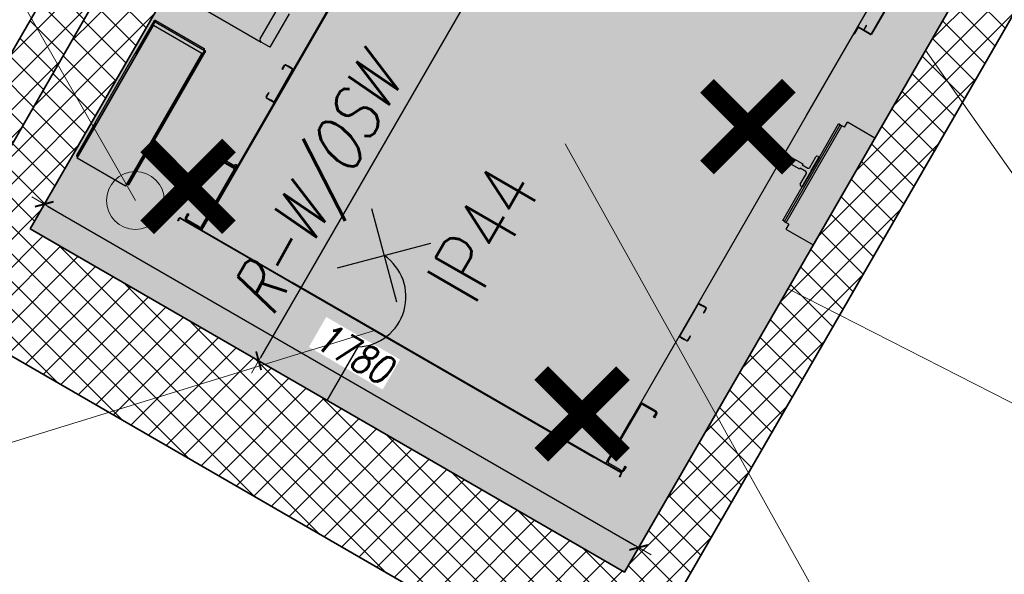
# Model space of a CAD drawing. Header units: millimetres. Extents: x 558 to 24967, y -5755 to 3551.
# Tile 5 of 36: x 23196 to 23451, y 2613 to 2757. Entities that reach past the tile are written whole.
import ezdxf

# ---------------------------------------------------------------- set-up
doc = ezdxf.new("R2010")
doc.units = ezdxf.units.MM
doc.layers.get('0').update_dxf_attribs({"color": 252})
doc.layers.get('Defpoints').update_dxf_attribs({"color": 252})
doc.layers.add('FBThlon- Ośw. podstawowe', color=5, linetype='Continuous')
doc.layers.add('K_Dzwig', color=252, linetype='Continuous')
for name, color, linetype, lineweight in [('K_Grube', 252, 'Continuous', 35), ('K_Kreskowanie', 252, 'Continuous', 5), ('K_Opis_zmienny', 252, 'Continuous', 13), ('K_Widokowe', 252, 'Continuous', 13), ('K_Wyburzenia', 252, 'Continuous', 5), ('K_Wymiarowanie', 252, 'Continuous', 13)]:
    doc.layers.add(name, color=color, linetype=linetype, lineweight=lineweight)
doc.styles.add('FBThlon - legenda', font='simplex.shx', dxfattribs={"width": 0.8})
doc.styles.add('ROMANSpochyły', font='romans.shx', dxfattribs={"width": 0.8, "oblique": 15})
doc.styles.add('Zwykły 50', font='romans.shx', dxfattribs={"width": 0.8, "oblique": 10, "height": 7.5})
doc.dimstyles.new('Skala_50', dxfattribs={"dimtxt": 7.5, "dimasz": 1, "dimexe": 1.25, "dimexo": 0.625, "dimgap": 3, "dimtad": 1, "dimdec": 1, "dimlfac": 10, "dimrnd": 0.5, "dimdsep": 46, "dimtxsty": 'Zwykły 50', "dimblk": 'Wymiar', "dimcen": 2.5, "dimse1": 1, "dimse2": 1, "dimazin": 0, "dimtfac": 1, "dimtdec": 1, "dimtix": 1, "dimtmove": 0, "dimatfit": 3, "dimfxl": 1, "dimtfill": 1, "dimarcsym": 0})

# ---------------------------------------------------------------- blocks, each defined once
blk = doc.blocks.new('kabina')
at = {"layer": 'K_Dzwig'}
for p, q in [((17788.31, -7356.88), (17788.31, -7159.85)), ((17909.31, -7252.7), (17909.31, -7172.01)), ((17913.19, -7206.87), (17913.19, -7225.99)), ((17913.31, -7206.87), (17913.31, -7225.99)), ((17909.31, -7226.35), (17909.43, -7226.35)), ((17909.43, -7226.35), (17909.43, -7228.11)), ((17909.55, -7226.23), (17909.55, -7226.11)), ((17913.07, -7226.11), (17909.55, -7226.11)), ((17913.07, -7226.23), (17909.55, -7226.23)), ((17910.99, -7224.73), (17910.99, -7224.83)), ((17910.99, -7224.73), (17911.11, -7224.73)), ((17910.99, -7224.83), (17911.11, -7224.83)), ((17910.99, -7224.83), (17910.99, -7225.99)), ((17911.11, -7225.99), (17910.99, -7225.99)), ((17911.11, -7224.83), (17911.11, -7224.73)), ((17911.11, -7225.99), (17911.11, -7224.83)), ((17913.07, -7226.11), (17913.07, -7226.23)), ((17913.31, -7225.99), (17913.19, -7225.99)), ((17909.43, -7228.11), (17909.31, -7228.11)), ((17909.31, -7228.41), (17909.43, -7228.41)), ((17909.43, -7228.41), (17909.43, -7228.11)), ((17927.57, -7248.91), (17919.36, -7248.91)), ((17919.36, -7250.41), (17919.36, -7248.91)), ((17917.56, -7260.41), (17917.56, -7250.41)), ((17918.06, -7250.41), (17917.56, -7250.41)), ((17918.06, -7279.41), (17918.06, -7250.41)), ((17918.06, -7250.41), (17918.56, -7250.41)), ((17918.56, -7279.41), (17918.56, -7250.41)), ((17919.36, -7250.41), (17918.56, -7250.41)), ((17909.31, -7284.47), (17909.31, -7252.7)), ((17788.01, -7254.61), (17788.01, -7356.88)), ((17916.76, -7263.96), (17916.76, -7260.81)), ((17917.16, -7260.41), (17917.53, -7260.41)), ((17917.53, -7260.41), (17917.53, -7260.38)), ((17917.56, -7260.38), (17917.53, -7260.38)), ((17917.53, -7264.53), (17917.53, -7260.41)), ((17917.53, -7260.41), (17917.56, -7260.41)), ((17917.56, -7260.41), (17917.56, -7269.31)), ((17911.36, -7264.06), (17914.7, -7264.06)), ((17911.36, -7264.53), (17911.36, -7264.06)), ((17911.36, -7265.17), (17911.36, -7264.53)), ((17914.7, -7264.06), (17914.7, -7264.36)), ((17914.7, -7264.36), (17916.36, -7264.36)), ((17917.53, -7265.17), (17917.53, -7264.53)), ((17911.36, -7265.66), (17911.36, -7265.17)), ((17914.7, -7265.66), (17911.36, -7265.66)), ((17914.7, -7265.36), (17914.7, -7265.66)), ((17916.36, -7265.36), (17914.7, -7265.36)), ((17916.76, -7268.91), (17916.76, -7265.76)), ((17917.53, -7269.31), (17917.53, -7265.17)), ((17917.53, -7269.31), (17917.16, -7269.31)), ((17917.53, -7269.38), (17917.53, -7269.31)), ((17917.53, -7269.31), (17917.56, -7269.31)), ((17917.56, -7269.38), (17917.53, -7269.38)), ((17917.56, -7279.41), (17917.56, -7269.31)), ((17918.06, -7279.41), (17917.56, -7279.41)), ((17918.06, -7279.41), (17918.56, -7279.41)), ((17919.36, -7279.41), (17918.31, -7279.41)), ((17919.36, -7279.41), (17919.36, -7280.91)), ((17919.36, -7280.91), (17927.57, -7280.91)), ((17909.31, -7356.88), (17909.31, -7284.47)), ((17779.96, -7306.95), (17779.96, -7296.95)), ((17776.66, -7306.35), (17776.66, -7298.25)), ((17755.76, -7306.95), (17777.26, -7306.95)), ((17779.36, -7306.95), (17777.26, -7306.95)), ((17779.96, -7306.95), (17779.36, -7306.95)), ((17785.51, -7309.09), (17785.63, -7309.09)), ((17785.51, -7310.25), (17785.51, -7309.09)), ((17785.63, -7310.25), (17785.51, -7310.25)), ((17785.51, -7310.25), (17785.51, -7310.35)), ((17785.51, -7310.35), (17785.63, -7310.35)), ((17785.63, -7310.25), (17785.63, -7309.09)), ((17785.63, -7310.35), (17785.63, -7310.25)), ((17785.75, -7308.97), (17785.75, -7308.85)), ((17786.42, -7308.85), (17785.75, -7308.85)), ((17786.42, -7308.97), (17785.75, -7308.97)), ((17786.42, -7308.85), (17786.42, -7308.97)), ((17786.52, -7308.85), (17786.42, -7308.85)), ((17786.42, -7308.97), (17786.52, -7308.97)), ((17786.52, -7308.97), (17786.52, -7308.85)), ((17786.94, -7308.85), (17786.52, -7308.85)), ((17786.94, -7308.97), (17786.52, -7308.97)), ((17787.04, -7308.85), (17786.94, -7308.85)), ((17786.94, -7308.85), (17786.94, -7308.97)), ((17786.94, -7308.97), (17787.04, -7308.97)), ((17787.04, -7308.97), (17787.04, -7308.85)), ((17787.77, -7308.85), (17787.04, -7308.85)), ((17787.77, -7308.97), (17787.04, -7308.97)), ((17787.77, -7308.97), (17787.77, -7308.85)), ((17787.89, -7309.09), (17788.01, -7309.09)), ((17787.89, -7309.45), (17787.89, -7309.09)), ((17788.01, -7309.45), (17787.89, -7309.45)), ((17787.89, -7309.45), (17787.89, -7309.55)), ((17787.89, -7309.55), (17788.01, -7309.55)), ((17787.89, -7309.55), (17787.89, -7318.15)), ((17909.43, -7309.45), (17909.43, -7309.09)), ((17909.43, -7309.55), (17909.43, -7309.45)), ((17909.43, -7318.15), (17909.43, -7309.55)), ((17909.55, -7308.85), (17910.28, -7308.85)), ((17909.55, -7308.97), (17910.28, -7308.97)), ((17910.38, -7308.85), (17910.28, -7308.85)), ((17910.28, -7308.97), (17910.38, -7308.97)), ((17910.8, -7308.85), (17910.38, -7308.85)), ((17910.8, -7308.97), (17910.38, -7308.97)), ((17910.9, -7308.85), (17910.8, -7308.85)), ((17910.8, -7308.97), (17910.9, -7308.97)), ((17911.57, -7308.85), (17910.9, -7308.85)), ((17911.57, -7308.97), (17910.9, -7308.97)), ((17911.69, -7309.09), (17911.69, -7310.25)), ((17911.69, -7310.25), (17911.69, -7310.35)), ((17911.69, -7310.35), (17911.81, -7310.35)), ((17911.81, -7309.09), (17911.81, -7310.25)), ((17911.81, -7310.35), (17911.81, -7310.25)), ((17750.66, -7316.18), (17750.46, -7316.18)), ((17750.46, -7316.18), (17750.46, -7324.78)), ((17750.66, -7316.18), (17750.66, -7324.78)), ((17750.86, -7315.78), (17765.33, -7315.78)), ((17750.86, -7315.78), (17750.86, -7316.18)), ((17750.86, -7316.18), (17765.66, -7316.18)), ((17750.86, -7356.18), (17750.86, -7316.18)), ((17750.96, -7356.88), (17750.96, -7317.18)), ((17765.46, -7317.18), (17750.96, -7317.18)), ((17765.46, -7356.88), (17765.46, -7317.18)), ((17765.66, -7356.18), (17765.66, -7316.18)), ((17765.66, -7316.18), (17765.86, -7316.18)), ((17766.06, -7316.18), (17765.86, -7316.18)), ((17765.86, -7316.18), (17765.86, -7317.18)), ((17765.86, -7317.18), (17766.06, -7317.18)), ((17765.86, -7355.18), (17765.86, -7317.18)), ((17766.06, -7317.18), (17766.06, -7316.18)), ((17766.06, -7355.18), (17766.06, -7317.18)), ((17785.63, -7317.35), (17785.51, -7317.35)), ((17785.51, -7317.35), (17785.51, -7317.45)), ((17785.51, -7317.45), (17785.63, -7317.45)), ((17785.51, -7318.61), (17785.51, -7317.45)), ((17785.63, -7317.45), (17785.63, -7317.35)), ((17785.63, -7318.61), (17785.63, -7317.45)), ((17788.01, -7318.15), (17787.89, -7318.15)), ((17787.89, -7318.15), (17787.89, -7318.25)), ((17787.89, -7318.25), (17788.01, -7318.25)), ((17787.89, -7318.25), (17787.89, -7318.61)), ((17909.43, -7318.25), (17909.43, -7318.15)), ((17909.43, -7318.25), (17909.43, -7318.61)), ((17911.81, -7317.35), (17911.69, -7317.35)), ((17911.69, -7317.35), (17911.69, -7317.45)), ((17911.69, -7317.45), (17911.69, -7318.61)), ((17911.81, -7317.45), (17911.81, -7317.35)), ((17911.81, -7317.45), (17911.81, -7318.61)), ((17785.51, -7318.61), (17785.63, -7318.61)), ((17785.75, -7318.85), (17785.75, -7318.73)), ((17785.75, -7318.73), (17786.42, -7318.73)), ((17785.75, -7318.85), (17786.42, -7318.85)), ((17786.42, -7318.73), (17786.42, -7318.85)), ((17786.52, -7318.73), (17786.42, -7318.73)), ((17786.42, -7318.85), (17786.52, -7318.85)), ((17786.52, -7318.85), (17786.52, -7318.73)), ((17786.52, -7318.73), (17786.94, -7318.73)), ((17786.52, -7318.85), (17786.94, -7318.85)), ((17786.94, -7318.73), (17786.94, -7318.85)), ((17787.04, -7318.73), (17786.94, -7318.73)), ((17786.94, -7318.85), (17787.04, -7318.85)), ((17787.04, -7318.85), (17787.04, -7318.73)), ((17787.77, -7318.73), (17787.04, -7318.73)), ((17787.77, -7318.85), (17787.04, -7318.85)), ((17787.77, -7318.73), (17787.77, -7318.85)), ((17787.89, -7318.61), (17788.01, -7318.61)), ((17909.55, -7318.73), (17910.28, -7318.73)), ((17909.55, -7318.85), (17910.28, -7318.85)), ((17910.38, -7318.73), (17910.28, -7318.73)), ((17910.28, -7318.85), (17910.38, -7318.85)), ((17910.38, -7318.73), (17910.8, -7318.73)), ((17910.38, -7318.85), (17910.8, -7318.85)), ((17910.9, -7318.73), (17910.8, -7318.73)), ((17910.8, -7318.85), (17910.9, -7318.85)), ((17910.9, -7318.73), (17911.57, -7318.73)), ((17910.9, -7318.85), (17911.57, -7318.85)), ((17750.66, -7324.78), (17750.46, -7324.78)), ((17750.46, -7324.78), (17750.46, -7325.78)), ((17750.46, -7325.78), (17750.66, -7325.78)), ((17750.46, -7346.58), (17750.46, -7325.78)), ((17750.66, -7325.78), (17750.66, -7324.78)), ((17783.61, -7338.53), (17784.11, -7338.53)), ((17784.11, -7338.53), (17787.41, -7338.53)), ((17784.51, -7338.53), (17784.51, -7338.23)), ((17784.51, -7338.23), (17785.01, -7338.23)), ((17785.01, -7338.16), (17786.89, -7338.16)), ((17786.89, -7338.23), (17785.01, -7338.23)), ((17786.89, -7338.23), (17787.3, -7338.23)), ((17787.41, -7338.23), (17787.3, -7338.23)), ((17787.71, -7337.83), (17787.71, -7337.74)), ((17787.71, -7337.93), (17787.71, -7337.83)), ((17909.91, -7338.53), (17909.91, -7338.83)), ((17909.91, -7338.53), (17913.21, -7338.53)), ((17913.21, -7338.83), (17913.21, -7338.53)), ((17913.21, -7338.53), (17913.71, -7338.53)), ((17913.71, -7338.53), (17913.71, -7338.83)), ((17783.01, -7339.83), (17783.01, -7339.13)), ((17783.01, -7340.33), (17783.01, -7339.83)), ((17783.31, -7340.33), (17783.01, -7340.33)), ((17783.31, -7339.13), (17783.31, -7339.83)), ((17783.31, -7339.83), (17783.31, -7340.33)), ((17784.11, -7338.83), (17783.61, -7338.83)), ((17784.11, -7338.83), (17787.41, -7338.83)), ((17787.71, -7339.13), (17787.71, -7356.13)), ((17909.61, -7339.13), (17909.31, -7339.13)), ((17909.61, -7356.13), (17909.61, -7339.13)), ((17909.91, -7338.83), (17913.21, -7338.83)), ((17913.71, -7338.83), (17913.21, -7338.83)), ((17914.31, -7339.13), (17914.01, -7339.13)), ((17914.01, -7339.83), (17914.01, -7339.13)), ((17914.01, -7339.83), (17914.31, -7339.83)), ((17914.01, -7340.33), (17914.01, -7339.83)), ((17914.31, -7340.33), (17914.01, -7340.33)), ((17914.31, -7339.13), (17914.31, -7339.83)), ((17914.31, -7339.83), (17914.31, -7340.33)), ((17788.01, -7344.78), (17788.01, -7356.13)), ((17788.31, -7356.87), (17788.31, -7343.82)), ((17909.31, -7356.63), (17909.31, -7343.82)), ((17909.31, -7344.72), (17909.31, -7344.82)), ((17909.31, -7356.13), (17909.31, -7344.82)), ((17750.66, -7346.58), (17750.46, -7346.58)), ((17750.46, -7346.58), (17750.46, -7347.58)), ((17750.46, -7347.58), (17750.66, -7347.58)), ((17750.46, -7347.58), (17750.46, -7356.18)), ((17750.66, -7347.58), (17750.66, -7346.58)), ((17750.66, -7347.58), (17750.66, -7356.18)), ((17750.66, -7356.18), (17750.46, -7356.18)), ((17750.86, -7356.18), (17750.86, -7356.58)), ((17750.86, -7356.18), (17750.96, -7356.18)), ((17765.46, -7356.18), (17765.66, -7356.18)), ((17765.66, -7356.18), (17765.86, -7356.18)), ((17766.06, -7355.18), (17765.86, -7355.18)), ((17765.86, -7355.18), (17765.86, -7356.18)), ((17765.86, -7356.18), (17766.06, -7356.18)), ((17766.06, -7356.18), (17766.06, -7355.18)), ((17783.01, -7355.43), (17783.01, -7354.93)), ((17783.01, -7354.93), (17783.31, -7354.93)), ((17783.01, -7356.13), (17783.01, -7355.43)), ((17783.31, -7354.93), (17783.31, -7355.43)), ((17783.31, -7355.43), (17783.31, -7356.13)), ((17783.61, -7356.43), (17784.11, -7356.43)), ((17787.41, -7356.43), (17784.11, -7356.43)), ((17788.01, -7356.88), (17788.01, -7356.13)), ((17909.31, -7356.01), (17909.31, -7356.64)), ((17909.31, -7356.13), (17909.31, -7356.51)), ((17909.31, -7356.51), (17909.31, -7356.64)), ((17913.21, -7356.43), (17909.91, -7356.43)), ((17913.21, -7356.43), (17913.71, -7356.43)), ((17914.01, -7355.43), (17914.01, -7354.93)), ((17914.01, -7354.93), (17914.31, -7354.93)), ((17914.01, -7356.13), (17914.01, -7355.43)), ((17914.31, -7354.93), (17914.31, -7355.43)), ((17914.31, -7355.43), (17914.31, -7356.13)), ((17750.96, -7356.58), (17750.86, -7356.58)), ((17765.46, -7356.88), (17750.96, -7356.88)), ((17781.69, -7357.58), (17781.69, -7357.12)), ((17781.69, -7357.88), (17781.69, -7357.58)), ((17781.81, -7357.88), (17781.69, -7357.88)), ((17781.81, -7357.58), (17781.81, -7357.12)), ((17781.81, -7357.58), (17781.81, -7357.88)), ((17781.93, -7356.88), (17814.61, -7356.88)), ((17781.93, -7357), (17814.61, -7357)), ((17784.11, -7356.73), (17783.61, -7356.73)), ((17788.01, -7356.73), (17784.11, -7356.73)), ((17784.83, -7356.88), (17784.83, -7356.76)), ((17784.83, -7356.76), (17784.97, -7356.76)), ((17784.97, -7356.76), (17787.28, -7356.76)), ((17787.28, -7356.76), (17787.64, -7356.76)), ((17787.64, -7356.76), (17787.89, -7356.76)), ((17787.89, -7356.88), (17787.89, -7356.76)), ((17809.73, -7357), (17810.61, -7357)), ((17814.61, -7356.88), (17815.57, -7356.88)), ((17814.61, -7357), (17815.57, -7357)), ((17909.18, -7356.88), (17815.47, -7356.88)), ((17815.57, -7356.88), (17891.11, -7356.88)), ((17815.57, -7357), (17887.11, -7357)), ((17887.11, -7357), (17905.93, -7357)), ((17891.11, -7356.88), (17905.45, -7356.88)), ((17913.95, -7356.88), (17905.45, -7356.88)), ((17913.95, -7357), (17905.93, -7357)), ((17909.31, -7356.64), (17909.31, -7356.88)), ((17909.31, -7356.76), (17910.03, -7356.76)), ((17910.03, -7356.76), (17912.34, -7356.76)), ((17912.34, -7356.76), (17913.88, -7356.76)), ((17912.49, -7356.76), (17912.49, -7356.88)), ((17914.07, -7357.78), (17914.07, -7357.12)), ((17914.07, -7358.08), (17914.07, -7357.78)), ((17914.19, -7358.08), (17914.07, -7358.08)), ((17914.19, -7357.78), (17914.19, -7357.12)), ((17914.19, -7357.78), (17914.19, -7358.08))]:
    blk.add_line(p, q, dxfattribs=at)
for centre, radius, start, end in [((17909.55, -7226.35), 0.24, 90, 180), ((17909.55, -7226.35), 0.12, 90, 180), ((17911.23, -7225.99), 0.24, 180, 210), ((17911.23, -7225.99), 0.12, 180, 270), ((17913.07, -7225.99), 0.24, 270, 0), ((17913.07, -7225.99), 0.12, 270, 0), ((17917.16, -7260.81), 0.4, 90, 180), ((17916.36, -7263.96), 0.4, 270, 0), ((17916.36, -7265.76), 0.4, 0, 90), ((17917.16, -7268.91), 0.4, 180, 270), ((17777.26, -7306.35), 0.6, 180, 270), ((17785.75, -7309.09), 0.24, 90, 180), ((17785.75, -7309.09), 0.12, 90, 180), ((17787.77, -7309.09), 0.24, 0, 90), ((17787.77, -7309.09), 0.12, 0, 90), ((17909.55, -7309.09), 0.24, 90, 180), ((17909.55, -7309.09), 0.12, 90, 180), ((17911.57, -7309.09), 0.24, 0, 90), ((17911.57, -7309.09), 0.12, 0, 90), ((17750.86, -7316.18), 0.4, 90, 180), ((17750.86, -7316.18), 0.2, 90, 180), ((17785.75, -7318.61), 0.24, 180, 270), ((17785.75, -7318.61), 0.12, 180, 270), ((17787.77, -7318.61), 0.12, 270, 0), ((17787.77, -7318.61), 0.24, 270, 0), ((17909.55, -7318.61), 0.24, 180, 270), ((17909.55, -7318.61), 0.12, 180, 270), ((17911.57, -7318.61), 0.24, 270, 0), ((17911.57, -7318.61), 0.12, 270, 0), ((17783.61, -7339.13), 0.6, 90, 180), ((17785.01, -7337.66), 0.5, 180, 270), ((17786.89, -7337.66), 0.5, 270, 325.1713), ((17787.71, -7338.23), 0.5, 126.9293, 145.1713), ((17787.41, -7339.13), 0.6, 0, 90), ((17909.91, -7339.13), 0.6, 90, 180), ((17913.71, -7339.13), 0.6, 0, 90), ((17783.61, -7339.13), 0.3, 90, 180), ((17787.41, -7339.13), 0.3, 0, 90), ((17909.91, -7339.13), 0.3, 90, 180), ((17913.71, -7339.13), 0.3, 0, 90), ((17750.86, -7356.18), 0.4, 180, 270), ((17750.86, -7356.18), 0.2, 180, 270), ((17783.61, -7356.13), 0.6, 180, 270), ((17783.61, -7356.13), 0.3, 180, 270), ((17787.41, -7356.13), 0.3, 270, 0), ((17909.91, -7356.13), 0.3, 180, 270), ((17913.71, -7356.13), 0.3, 270, 0), ((17913.44, -7356), 0.872, 299.8967, 351.6756), ((17781.93, -7357.12), 0.24, 90, 180), ((17781.93, -7357.12), 0.12, 90, 180), ((17913.95, -7357.12), 0.24, 0, 90), ((17913.95, -7357.12), 0.12, 0, 90)]:
    blk.add_arc(centre, radius, start, end, dxfattribs=at)
for points, knots in [([(17765.66, -7316.18), (17765.63, -7316.13), (17765.58, -7316.03), (17765.5, -7315.9), (17765.42, -7315.81), (17765.36, -7315.78), (17765.33, -7315.78), (17765.33, -7315.78)], [0, 0, 0, 0, 0.242453, 0.485052, 0.72766, 0.970257, 1, 1, 1, 1]), ([(17788.01, -7337.83), (17788.01, -7337.81), (17788, -7337.78), (17787.97, -7337.75), (17787.91, -7337.73), (17787.84, -7337.73), (17787.75, -7337.73), (17787.64, -7337.75), (17787.53, -7337.78), (17787.45, -7337.81), (17787.41, -7337.83)], [0, 0, 0, 0, 0.12588, 0.248882, 0.370299, 0.491473, 0.613756, 0.738462, 0.86683, 1, 1, 1, 1]), ([(17787.41, -7338.53), (17787.45, -7338.53), (17787.52, -7338.52), (17787.63, -7338.49), (17787.74, -7338.43), (17787.83, -7338.36), (17787.91, -7338.27), (17787.96, -7338.16), (17788, -7338.05), (17788.01, -7337.97), (17788.01, -7337.93)], [0, 0, 0, 0, 0.12588, 0.248882, 0.370299, 0.491473, 0.613756, 0.738462, 0.86683, 1, 1, 1, 1]), ([(17787.41, -7338.23), (17787.43, -7338.23), (17787.46, -7338.22), (17787.52, -7338.21), (17787.57, -7338.18), (17787.62, -7338.14), (17787.66, -7338.1), (17787.69, -7338.04), (17787.7, -7337.98), (17787.71, -7337.95), (17787.71, -7337.93)], [0, 0, 0, 0, 0.137366, 0.262722, 0.379719, 0.492821, 0.606948, 0.726897, 0.856818, 1, 1, 1, 1]), ([(17765.46, -7356.5), (17765.47, -7356.49), (17765.51, -7356.46), (17765.57, -7356.35), (17765.63, -7356.24), (17765.65, -7356.19), (17765.66, -7356.18)], [0, 0, 0, 0, 0.153268, 0.552149, 0.951091, 1, 1, 1, 1])]:
    blk.add_open_spline(points, degree=3, knots=knots, dxfattribs=at)
blk = doc.blocks.new('Wymiar')
for p, q in [((0, -5), (0, 5)), ((-3.75, 0), (3.75, 0))]:
    blk.add_line(p, q)
at = {"const_width": 0.5}
blk.add_lwpolyline([(-1.77, -1.77), (1.77, 1.77)], dxfattribs=at)
blk = doc.blocks.new('*D779')
at = {"layer": 'Defpoints', "color": 0}
for p in [(23337.26, 2890.36), (23221.26, 2689.44), (23258.07, 2668.19)]:
    blk.add_point(p, dxfattribs=at)
at = {"layer": 'K_Wymiarowanie', "color": 0, "lineweight": -2, "ltscale": 5}
blk.add_line((23373.57, 2868.24), (23258.57, 2669.05), dxfattribs=at)
at = {"layer": 'K_Wymiarowanie', "color": 0, "linetype": 'ByBlock', "lineweight": -2}
for p, rotation in [((23374.07, 2869.1), 59.99999999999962), ((23258.07, 2668.19), 239.9999999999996)]:
    blk.add_blockref('Wymiar', p, dxfattribs=dict(at, rotation=rotation))
at = {"layer": 'K_Wymiarowanie', "color": 0, "ltscale": 5, "insert": (23310.22, 2772.02), "char_height": 7.5, "attachment_point": 5, "rotation": 60, "style": 'Zwykły 50', "bg_fill": 3, "box_fill_scale": 1.1, "bg_fill_color": 256, "bg_fill_true_color": 13158600, "bg_fill_transparency": 0}
blk.add_mtext('2320', dxfattribs=at)
blk = doc.blocks.new('*D811')
at = {"layer": 'Defpoints', "color": 0}
for p in [(23198.79, 2702.41), (23356.62, 2619.78), (23352.94, 2613.41)]:
    blk.add_point(p, dxfattribs=at)
at = {"layer": 'K_Wymiarowanie', "color": 0, "lineweight": -2, "ltscale": 5}
blk.add_line((23203.33, 2708.28), (23355.75, 2620.28), dxfattribs=at)
at = {"layer": 'K_Wymiarowanie', "color": 0, "linetype": 'ByBlock', "lineweight": -2}
for p, rotation in [((23202.47, 2708.78), 150.0000000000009), ((23356.62, 2619.78), 330.0000000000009)]:
    blk.add_blockref('Wymiar', p, dxfattribs=dict(at, rotation=rotation))
at = {"layer": 'K_Wymiarowanie', "color": 0, "ltscale": 5, "insert": (23282.92, 2670.12), "char_height": 7.5, "attachment_point": 5, "rotation": 330, "style": 'Zwykły 50', "bg_fill": 3, "box_fill_scale": 1.1, "bg_fill_color": 256, "bg_fill_true_color": 13158600, "bg_fill_transparency": 0}
blk.add_mtext('1780', dxfattribs=at)
blk = doc.blocks.new('*U884')
at = {"color": 0}
for points in [[(31.08, 14.84), (48.75, -2.84)], [(31.08, -2.84), (48.75, 14.84)], [(0, 0), (16, 0)]]:
    blk.add_lwpolyline(points, dxfattribs=at)
blk.add_arc((26.95, 7), 13, 212.579, 355.5883, dxfattribs=at)
at = {"color": 0, "insert": (39.92, -5.84), "char_height": 15, "width": 29.5777, "attachment_point": 1, "style": 'FBThlon - legenda'}
blk.add_mtext('IP44', dxfattribs=at)

msp = doc.modelspace()

# ---------------------------------------------------------------- hatches: boundary and pattern name
at = {"layer": 'K_Kreskowanie', "ltscale": 5}
h = msp.add_hatch(dxfattribs=at)
h.set_pattern_fill('ANSI37', color=256, scale=1.6)
h.set_pattern_definition([(45, (2962.861, -2454.189), (-3.5921024, 3.5921024), []), (135, (2962.861, -2454.189), (-3.5921024, -3.5921024), [])])
h.paths.add_polyline_path([(23007.059, 3098.317), (22767.559, 2683.491), (22861.955, 2628.991), (22866.955, 2637.651), (22828.85, 2659.651), (22842.85, 2683.9), (22808.209, 2703.9), (22875.301, 2820.107), (22954.976, 2774.107), (22959.976, 2782.767), (22880.301, 2828.767), (23028.709, 3085.817), (23106.652, 3040.817), (23041.652, 2928.234), (23050.312, 2923.234), (23115.312, 3035.817), (23184.594, 2995.817), (23176.094, 2981.095), (23202.075, 2966.095), (23210.575, 2980.817), (23298.909, 2929.817), (23164.909, 2697.722), (23099.957, 2735.222), (23094.957, 2726.562), (23047.326, 2754.062), (22986.326, 2648.407), (23033.957, 2620.907), (22999.457, 2561.151), (22944.898, 2592.651), (22939.898, 2583.991), (23094.05, 2494.991), (23099.05, 2503.651), (23008.118, 2556.151), (23103.618, 2721.562), (23170.302, 2683.062), (23309.302, 2923.817), (23369.923, 2888.817), (23389.923, 2923.458), (23179.479, 3044.958), (23208.979, 3096.053), (23176.07, 3115.053), (23146.57, 3063.958), (23008.872, 3143.458), (22988.872, 3108.817)])
h.paths.add_polyline_path([(23038.957, 2629.567), (22999.986, 2652.067), (23050.986, 2740.402), (23089.957, 2717.902)], flags=16)
h.paths.add_polyline_path([(22803.209, 2695.24), (22829.19, 2680.24), (22820.19, 2664.651), (22794.209, 2679.651)], flags=16)
h = msp.add_hatch(dxfattribs=at)
h.set_pattern_fill('ANSI37', color=256, scale=1.6)
h.set_pattern_definition([(45, (3090.788, 2977.9395), (-3.5921024, 3.5921024), []), (135, (3090.788, 2977.9395), (-3.5921024, -3.5921024), [])])
h.paths.add_polyline_path([(23314.792, 2903.327), (23362.423, 2875.827), (23369.923, 2888.817), (23309.302, 2923.817), (23170.302, 2683.062), (23350.435, 2579.062), (23489.435, 2819.817), (23467.784, 2832.317), (23460.284, 2819.327), (23468.944, 2814.327), (23352.944, 2613.409), (23198.792, 2702.409)])
at = {"layer": 'K_Wyburzenia'}
h = msp.add_hatch(dxfattribs=at)
h.set_pattern_fill('AR-CONC', color=256, scale=0.05)
h.set_pattern_definition([(50, (21774.1485, 6065.275), (9.109233, -0.796954), [0.9525, -10.4775]), (355, (21774.1485, 6065.275), (-1.76217, 9.552842), [0.762, -8.38203]), (100.45144, (21774.908, 6065.209), (7.347062, 8.755888), [0.8095, -8.904512]), (46.1842, (21774.148, 6067.815), (13.553952, -2.102116), [1.42875, -15.71625]), (96.63556, (21775.278, 6067.64), (11.870207, 12.371306), [1.21425, -13.35678]), (351.18415, (21774.148, 6067.815), (11.870207, 12.371306), [1.143, -12.572987]), (21, (21775.4185, 6067.18), (7.58072, -5.11326), [0.9525, -10.4775]), (326, (21775.4185, 6067.18), (3.090101, 9.209398), [0.762, -8.382]), (71.45145, (21776.05, 6066.754), (10.67082, 4.096138), [0.8095, -8.904497]), (37.5, (21774.1485, 6065.2752), (0.1544302, 4.227752), [0, -8.2804, 0, -8.509, 0, -8.41375]), (7.5, (21774.1485, 6065.275), (3.340983, 5.009029), [0, -4.8514, 0, -8.0899, 0, -3.20675]), (327.5, (21771.3164, 6065.2752), (6.7795298, -0.2864372), [0, -3.175, 0, -9.906, 0, -13.1445]), (317.5, (21770.0464, 6065.275), (7.406459, 1.271325), [0, -4.1275, 0, -6.5786, 0, -9.3345])])
h.paths.add_polyline_path([(23314.792, 2903.327), (23468.944, 2814.327), (23352.944, 2613.409), (23198.792, 2702.409)])

# ---------------------------------------------------------------- linework, layer by layer
at = {"layer": 'K_Grube', "ltscale": 5}
for p, q in [((23164.909, 2697.722), (23298.909, 2929.817)), ((23170.302, 2683.062), (23309.302, 2923.817)), ((23198.792, 2702.409), (23314.792, 2903.327)), ((23489.435, 2819.817), (23350.435, 2579.062)), ((23468.944, 2814.327), (23352.944, 2613.409)), ((23352.944, 2613.409), (23198.792, 2702.409)), ((23350.435, 2579.062), (23170.302, 2683.062))]:
    msp.add_line(p, q, dxfattribs=at)
at = {"layer": 'K_Opis_zmienny'}
for p, q in [((23190.511, 2772.059), (23226.112, 2709.729)), ((23431.039, 2748.672), (23478.859, 2680.849)), ((23430.959, 2556.822), (23337.54, 2724.44)), ((23395.356, 2686.868), (23474.202, 2646.662))]:
    msp.add_line(p, q, dxfattribs=at)
at = {"layer": 'K_Widokowe', "ltscale": 0.5}
msp.add_circle((23226.112, 2709.729), 7.5, dxfattribs=at)
at = {"layer": 'K_Wyburzenia'}
msp.add_lwpolyline([(23314.792, 2903.327), (23468.944, 2814.327), (23352.944, 2613.409), (23198.792, 2702.409)], close=True, dxfattribs=at)
msp.add_lwpolyline([(23314.792, 2903.327), (23468.944, 2814.327), (23352.944, 2613.409), (23198.792, 2702.409)], close=True, dxfattribs=at)
at = {"layer": 'K_Wyburzenia', "const_width": 5}
for points in [[(23374.357, 2739.474), (23395.57, 2718.261)], [(23395.57, 2739.474), (23374.357, 2718.261)], [(23229.166, 2723.996), (23250.379, 2702.783)], [(23250.379, 2723.996), (23229.166, 2702.783)], [(23331.357, 2664.996), (23352.57, 2643.783)], [(23352.57, 2664.996), (23331.357, 2643.783)]]:
    msp.add_lwpolyline(points, dxfattribs=at)

# ---------------------------------------------------------------- block references
at = {"layer": 'K_Grube', "rotation": 329.999999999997}
msp.add_blockref('kabina', (11516.626, 17967.44), dxfattribs=at)

# ---------------------------------------------------------------- next in the draw order: dimensions: what is measured, and where the dimension line sits
at = {"layer": 'K_Wymiarowanie', "ltscale": 5}
dim = msp.add_aligned_dim(p1=(23337.256, 2890.357), p2=(23221.256, 2689.439), distance=42.504, dimstyle='Skala_50', dxfattribs=at)
dim.commit()
dim.dimension.update_dxf_attribs({"geometry": '*D779', "text_midpoint": (23310.22, 2772.021)})

# ---------------------------------------------------------------- next in the draw order: dimensions: what is measured, and where the dimension line sits
dim = msp.add_aligned_dim(p1=(23198.792, 2702.409), p2=(23352.944, 2613.409), distance=7.353, dimstyle='Skala_50', dxfattribs=at)
dim.commit()
dim.dimension.update_dxf_attribs({"geometry": '*D811', "text_midpoint": (23282.92, 2670.122)})

# ---------------------------------------------------------------- next in the draw order: linework, layer by layer
at = {"layer": 'K_Opis_zmienny'}
msp.add_line((23076.714, 2610.964), (23288.133, 2676.028), dxfattribs=at)

# ---------------------------------------------------------------- next in the draw order: block references
at = {"layer": 'FBThlon- Ośw. podstawowe', "rotation": 60.00000000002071}
msp.add_blockref('*U884', (23275.868, 2657.909), dxfattribs=at)

# ---------------------------------------------------------------- next in the draw order: texts
at = {"layer": 'FBThlon- Ośw. podstawowe', "insert": (23250.16, 2685.378), "char_height": 13, "width": 70.20612, "attachment_point": 1, "rotation": 61.11641, "style": 'ROMANSpochyły'}
msp.add_mtext('R-W/OSW', dxfattribs=at)

doc.saveas('drawing.dxf')
